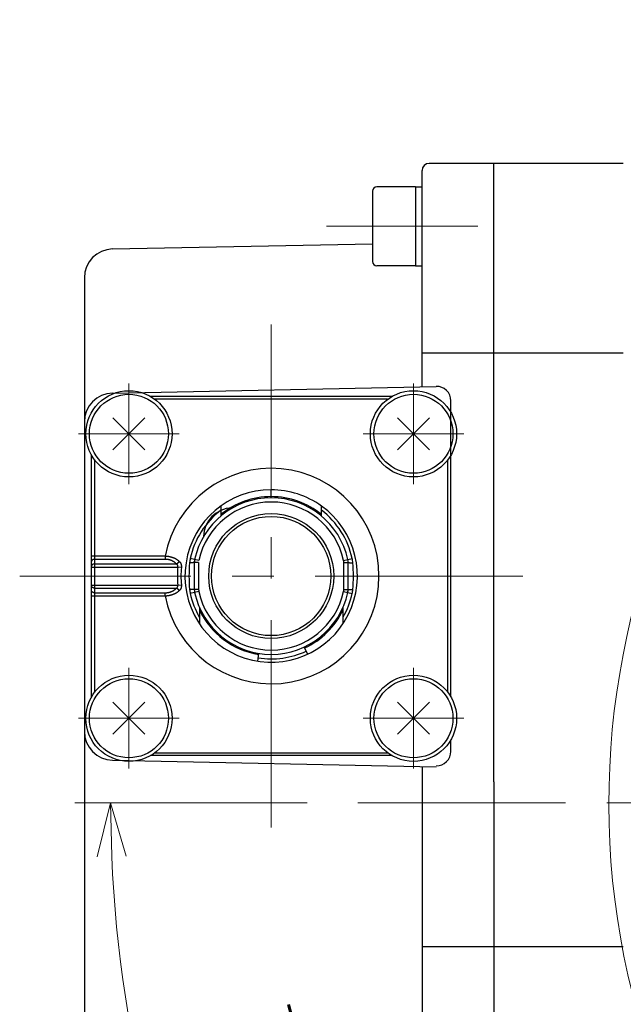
# Model space of a CAD drawing. Header units: millimetres. Extents: x 0 to 1076, y 0 to 742.
# Tile 14 of 127: x 406 to 448, y 211 to 280. Entities that reach past the tile are written whole.
import ezdxf

# ---------------------------------------------------------------- set-up
doc = ezdxf.new("R2010")
doc.units = ezdxf.units.MM
doc.header["$LTSCALE"] = 0.454724
doc.linetypes.add('CENTER', pattern=[50.8, 31.75, -6.35, 6.35, -6.35])
doc.layers.add('NoLayerName_001', color=7, linetype='Continuous')
doc.styles.get("Standard").update_dxf_attribs({"font": 'txt', "bigfont": 'extfont2'})
doc.dimstyles.get("Standard").update_dxf_attribs({"dimtxt": 2.5, "dimasz": 2.5, "dimexe": 1, "dimexo": 1, "dimtad": 1, "dimdec": 3, "dimzin": 0, "dimdsep": 46, "dimtxsty": 'Standard', "dimcen": 2.5, "dimadec": 3, "dimazin": 0, "dimtfac": 0.75, "dimtdec": 3, "dimtmove": 0, "dimatfit": 3, "dimfxl": 1, "dimarcsym": 0})

# ---------------------------------------------------------------- blocks, each defined once
blk = doc.blocks.new('_OPEN30')
at = {"color": 0, "linetype": 'ByBlock', "lineweight": -2}
for p, q in [((-1, 0.267949), (0, 0)), ((0, 0), (-1, -0.267949)), ((0, 0), (-1, 0))]:
    blk.add_line(p, q, dxfattribs=at)
blk = doc.blocks.new('*D117')
at = {"layer": 'Defpoints', "color": 0}
for p in [(428.376, 225.099), (428.476, 225.099), (413.558, 209.614), (454.179, 197.85), (454.266, 197.9)]:
    blk.add_point(p, dxfattribs=at)
at = {"layer": 'NoLayerName_001', "color": 0, "linetype": 'Continuous', "lineweight": 13}
for p, q in [((425.876, 225.099), (409.703, 225.099)), ((452.014, 196.6), (421.985, 179.262))]:
    blk.add_line(p, q, dxfattribs=at)
blk.add_arc((501.376, 225.099), 89.173, 182.40963, 207.59037, dxfattribs=at)
at = {"layer": 'NoLayerName_001', "color": 0, "lineweight": 13, "xscale": 3.75, "yscale": 3.75, "zscale": 3.75}
for p, rotation in [((412.203, 225.099), 91.20481582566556), ((424.15, 180.512), 298.7951841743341)]:
    blk.add_blockref('_OPEN30', p, dxfattribs=dict(at, rotation=rotation))
at = {"layer": 'NoLayerName_001', "color": 0, "lineweight": 13, "insert": (421.988, 203.827), "char_height": 8.75, "attachment_point": 5, "rotation": 285}
blk.add_mtext('\\W0.8000;30%%d', dxfattribs=at)
blk = doc.blocks.new('DIM_0003')
at = {"color": 3, "linetype": 'Continuous', "lineweight": 13}
blk.add_arc((54.498, 47.197), 54.498, 300, 210, dxfattribs=at)

msp = doc.modelspace()

# ---------------------------------------------------------------- linework, layer by layer
at = {"layer": 'NoLayerName_001', "color": 7, "linetype": 'Continuous', "lineweight": 25}
for p, q in [((447.876358, 269.598269), (434.376358, 269.598269)), ((438.876358, 226.548269), (438.876358, 269.598269)), ((433.876358, 254.056603), (433.876358, 269.098269)), ((433.426358, 267.966625), (430.726358, 267.966625)), ((433.426358, 267.966625), (433.876358, 267.966625)), ((433.426358, 267.966625), (433.426358, 262.466625)), ((430.426358, 267.666625), (430.426358, 262.766625)), ((412.337358, 263.636516), (430.426358, 263.989315)), ((433.426358, 262.466625), (430.726358, 262.466625)), ((433.426358, 262.466625), (433.876358, 262.466625)), ((410.376358, 261.636896), (410.376358, 188.557037)), ((433.876358, 256.403227), (447.876358, 256.403227)), ((412.3347, 253.607818), (434.855529, 254.077002)), ((435.876358, 236.136148), (435.876358, 253.077219)), ((412.365191, 251.884631), (414.587526, 249.662296)), ((414.587526, 251.884631), (412.365191, 249.662296)), ((434.387526, 251.884631), (432.165191, 249.662296)), ((432.165191, 251.884631), (434.387526, 249.662296)), ((412.365191, 229.862296), (414.587526, 232.084631)), ((414.587526, 229.862296), (412.365191, 232.084631)), ((434.387526, 229.862296), (432.165191, 232.084631)), ((432.165191, 229.862296), (434.387526, 232.084631)), ((435.876358, 228.669708), (435.876358, 229.4768)), ((412.3347, 228.057471), (434.853829, 227.588322)), ((433.876358, 227.621186), (433.876358, 181.098269)), ((438.876358, 226.548269), (438.876358, 180.598264)), ((433.876358, 215.098283), (447.876358, 215.098283))]:
    msp.add_line(p, q, dxfattribs=at)
at = {"layer": 'NoLayerName_001', "color": 4, "linetype": 'CENTER', "lineweight": 13}
for p, q in [((427.219878, 265.216625), (437.74665, 265.216625)), ((423.376358, 223.373463), (423.376358, 258.373463)), ((413.476358, 247.273463), (413.476358, 254.273463)), ((433.276358, 247.273463), (433.276358, 254.273463)), ((409.976358, 250.773463), (416.976358, 250.773463)), ((436.776358, 250.773463), (429.776358, 250.773463)), ((440.876358, 240.873463), (405.876358, 240.873463)), ((413.476358, 234.473463), (413.476358, 227.473463)), ((433.276358, 234.473463), (433.276358, 227.473463)), ((409.976358, 230.973463), (416.976358, 230.973463)), ((436.776358, 230.973463), (429.776358, 230.973463)), ((536.246124, 225.098774), (428.376358, 225.098774))]:
    msp.add_line(p, q, dxfattribs=at)
at = {"layer": 'NoLayerName_001', "color": 60, "linetype": 'Continuous', "lineweight": 25}
for p, q in [((431.779695, 253.373463), (414.973021, 253.373463)), ((431.476358, 253.173463), (415.276358, 253.173463)), ((410.876358, 232.470126), (410.876358, 249.276801)), ((411.076358, 248.973463), (411.076358, 232.773463)), ((435.676358, 232.773463), (435.676358, 248.973463)), ((435.876358, 232.470126), (435.876358, 249.276801)), ((423.376358, 246.398486), (423.376358, 246.873463)), ((419.876358, 245.746861), (419.876358, 245.051081)), ((426.876358, 245.05108), (426.876358, 245.746861)), ((416.003341, 242.247728), (410.876358, 242.247728)), ((416.00334, 242.035596), (411.076358, 242.035596)), ((416.00334, 242.247728), (416.00334, 242.035596)), ((418.342089, 241.95911), (417.741607, 242.088605)), ((418.04883, 242.022352), (418.026358, 241.811547)), ((428.410628, 241.95911), (429.01111, 242.088605)), ((410.876358, 241.499199), (416.881318, 241.499199)), ((411.076358, 241.711331), (416.779684, 241.711331)), ((417.123656, 241.475833), (416.881109, 241.499199)), ((418.326358, 241.811547), (418.026358, 241.811547)), ((418.026358, 241.811547), (418.026358, 239.93538)), ((418.326358, 241.811547), (418.326358, 239.93538)), ((428.426358, 239.93538), (428.426358, 241.811547)), ((428.426358, 241.811547), (428.726358, 241.811547)), ((428.726358, 239.93538), (428.726358, 241.811547)), ((410.876358, 240.247728), (416.881306, 240.247728)), ((411.076358, 240.035596), (416.779687, 240.035596)), ((416.881109, 240.247728), (417.123656, 240.271094)), ((418.326358, 239.93538), (418.026358, 239.93538)), ((428.426358, 239.93538), (428.726358, 239.93538)), ((428.703886, 239.724575), (428.726358, 239.93538)), ((410.876358, 239.499199), (416.003341, 239.499199)), ((411.076358, 239.711331), (416.00334, 239.711331)), ((416.00334, 239.499199), (416.00334, 239.711331)), ((418.342089, 239.787817), (417.741607, 239.658322)), ((428.410628, 239.787817), (429.01111, 239.658322)), ((418.376358, 238.704945), (418.376358, 237.556839)), ((428.376358, 237.556839), (428.376358, 238.704939)), ((425.679628, 235.934086), (425.912068, 235.435617)), ((422.437752, 234.947333), (422.52379, 235.490562)), ((431.779695, 228.373463), (414.973021, 228.373463)), ((415.276358, 228.573463), (431.476358, 228.573463))]:
    msp.add_line(p, q, dxfattribs=at)
at = {"layer": 'NoLayerName_001', "color": 7, "linetype": 'Continuous', "lineweight": 25}
for centre, radius in [((413.476358, 250.773463), 3), ((433.276358, 250.773463), 3), ((413.476358, 250.773463), 2.75), ((433.276358, 250.773463), 2.75), ((413.476358, 230.973463), 3), ((413.476358, 230.973463), 2.75), ((433.276358, 230.973463), 3), ((433.276358, 230.973463), 2.75)]:
    msp.add_circle(centre, radius, dxfattribs=at)
at = {"layer": 'NoLayerName_001', "color": 60, "linetype": 'Continuous', "lineweight": 25}
for radius in [4.349989, 4.15]:
    msp.add_circle((423.376358, 240.873463), radius, dxfattribs=at)
at = {"layer": 'NoLayerName_001', "color": 7, "linetype": 'Continuous', "lineweight": 25}
for centre, radius, start, end in [((434.376358, 269.098269), 0.5, 90, 180), ((430.726358, 267.666625), 0.3, 90, 180), ((412.376358, 261.636896), 2, 91.11732922, 180), ((430.726358, 262.766625), 0.3, 180, 270), ((412.376358, 251.608252), 2, 91.19348942, 180), ((434.876358, 253.077219), 1, 0, 91.19348942), ((420.676358, 243.614501), 2, 91.19348942, 180), ((412.376358, 230.057037), 2, 180, 268.80651058), ((434.876358, 228.669708), 1, 268.80651058, 0)]:
    msp.add_arc(centre, radius, start, end, dxfattribs=at)
at = {"layer": 'NoLayerName_001', "color": 60, "linetype": 'Continuous', "lineweight": 25}
for centre, radius, start, end in [((423.376358, 240.873463), 7.5, 190.55826003, 169.44174004), ((423.376358, 240.873463), 6, 90, 54.31458479), ((423.376314, 240.873325), 6.000141, 54.31509067, 89.99957462), ((423.376358, 240.873463), 5.45, 12.16954334, 167.83045666), ((423.37642, 240.873322), 5.525167, 90.00063724, 129.30709343), ((423.3763, 240.873323), 5.525166, 50.69294994, 89.99939959), ((423.376358, 240.873463), 5.764284, 127.39711644, 167.83045666), ((423.376358, 240.873463), 5.149998, 12.16954334, 167.83045666), ((423.376358, 240.873463), 5.764284, 12.16954334, 52.60175191), ((420.097549, 241.580329), 2.410147, 167.82547283, 174.77170305), ((419.026358, 241.811547), 1, 167.83052827, 179.999907), ((427.726358, 241.811547), 0.7, 0, 12.16954334), ((427.726358, 241.811547), 1, 0, 12.16954334), ((426.655168, 241.580329), 2.410147, 5.22829695, 12.17452718), ((423.376358, 240.873463), 6.525321, 174.49707508, 185.50291522), ((423.376358, 240.873463), 6.281651, 174.4972507, 185.5027493), ((427.851, 240.869967), 10.19607, 174.76677492, 179.98035441), ((418.90172, 240.869968), 10.196068, 0.01964488, 5.2332258), ((427.851031, 240.876961), 10.196102, 180.01965367, 185.23321701), ((418.901685, 240.876961), 10.196103, 354.76678324, 359.98034609), ((420.097549, 240.166598), 2.410147, 185.22829695, 192.17452718), ((419.026358, 239.93538), 1, 180.00009302, 192.16947172), ((419.026358, 239.93538), 0.7, 180, 192.16954334), ((427.726358, 239.93538), 0.7, 347.83045666, 0), ((427.726358, 239.93538), 1, 347.83045666, 0), ((426.655168, 240.166598), 2.410147, 347.82547283, 354.77170305), ((423.376358, 240.873463), 5.764285, 192.16954334, 209.79824221), ((423.376358, 240.873463), 5.45, 192.16954334, 347.83045666), ((423.376358, 240.873463), 5.149999, 192.16954334, 347.83045666), ((423.376358, 240.873463), 5.764285, 330.19547174, 347.83045666), ((423.376387, 240.873491), 5.525053, 205.18022917, 260.99975495), ((423.376231, 240.87359), 5.525194, 295.00063943, 334.81915209), ((423.376358, 240.873463), 5.764285, 260.99952074, 295.00001383)]:
    msp.add_arc(centre, radius, start, end, dxfattribs=at)
at = {"layer": 'NoLayerName_001', "color": 8, "linetype": 'Continuous', "lineweight": 25}
msp.add_open_spline([(423.379999, 246.323461), (423.379826, 246.323837), (423.379394, 246.324558), (423.379265, 246.325819), (423.379065, 246.32705), (423.378928, 246.328301), (423.378801, 246.329544), (423.378687, 246.33079), (423.378582, 246.332041), (423.378486, 246.333294), (423.378398, 246.334548), (423.378314, 246.335802), (423.378234, 246.337055), (423.378159, 246.338307), (423.378088, 246.339559), (423.37802, 246.340811), (423.377955, 246.342063), (423.377872, 246.343733), (423.377774, 246.34582), (423.377664, 246.348327), (423.377562, 246.350833), (423.377466, 246.353341), (423.377375, 246.355848), (423.377275, 246.358774), (423.377168, 246.362117), (423.377057, 246.365879), (423.376954, 246.36964), (423.376846, 246.37382), (423.376738, 246.378418), (423.376629, 246.383435), (423.376522, 246.38887), (423.376432, 246.393886), (423.376379, 246.397231), (423.376358, 246.398485)], degree=3, knots=[0, 0, 0, 0, 0.00124124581, 0.00247420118, 0.00374605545, 0.00499580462, 0.00624350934, 0.00749560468, 0.00875085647, 0.0100079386, 0.01126548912, 0.01252222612, 0.01377784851, 0.01503258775, 0.0162866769, 0.01754034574, 0.01879382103, 0.02004732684, 0.02255505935, 0.02506367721, 0.02757284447, 0.03008221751, 0.03259145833, 0.03510044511, 0.03886360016, 0.04262658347, 0.04638962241, 0.05015279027, 0.05517046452, 0.06018815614, 0.06520578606, 0.07147777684, 0.07524097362, 0.07524097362, 0.07524097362, 0.07524097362], dxfattribs=at)
at = {"layer": 'NoLayerName_001', "color": 60, "linetype": 'Continuous', "lineweight": 25}
for points, knots in [([(411.076358, 242.035596), (411.073796, 242.035561), (411.068668, 242.035542), (411.060979, 242.035208), (411.053295, 242.034689), (411.045623, 242.03395), (411.037971, 242.033), (411.030345, 242.031835), (411.022754, 242.030453), (411.015204, 242.028854), (411.007703, 242.027036), (411.000258, 242.024997), (410.992877, 242.022738), (410.985571, 242.020251), (410.97835, 242.017531), (410.971225, 242.014573), (410.964209, 242.011369), (410.957312, 242.007915), (410.950546, 242.004205), (410.943921, 242.000233), (410.93745, 241.995992), (410.931147, 241.99148), (410.925033, 241.986696), (410.919137, 241.981641), (410.913489, 241.976317), (410.90812, 241.970728), (410.903061, 241.964876), (410.898343, 241.958764), (410.893996, 241.952395), (410.890054, 241.945773), (410.886548, 241.938911), (410.883505, 241.931829), (410.880958, 241.924551), (410.878932, 241.917105), (410.877477, 241.909529), (410.876517, 241.901873), (410.87646, 241.896736), (410.876358, 241.894174)], [0, 0, 0, 0, 0.0076869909, 0.015382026, 0.0230835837, 0.03079027, 0.038500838, 0.0462142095, 0.0539294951, 0.0616460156, 0.0693633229, 0.0770812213, 0.0847994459, 0.0925165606, 0.1002314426, 0.1079438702, 0.1156545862, 0.1233653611, 0.1310790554, 0.1387996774, 0.1465324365, 0.1542830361, 0.1620472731, 0.1698141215, 0.177574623, 0.185322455, 0.1930542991, 0.2007702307, 0.2084741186, 0.2161738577, 0.2238746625, 0.2315756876, 0.2392788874, 0.2469893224, 0.2547029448, 0.2624087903, 0.2700988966, 0.2700988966, 0.2700988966, 0.2700988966]), ([(416.982317, 241.891288), (416.973254, 241.898816), (416.955271, 241.914058), (416.927399, 241.935834), (416.899019, 241.956963), (416.870065, 241.97732), (416.840593, 241.996932), (416.810629, 242.015785), (416.780203, 242.033875), (416.749342, 242.0512), (416.718073, 242.067764), (416.686417, 242.083571), (416.654399, 242.098627), (416.62204, 242.112936), (416.589365, 242.126503), (416.556395, 242.139334), (416.523151, 242.151433), (416.489653, 242.162804), (416.455918, 242.173452), (416.421962, 242.183378), (416.387802, 242.192588), (416.353454, 242.201086), (416.318937, 242.208875), (416.284267, 242.21596), (416.24946, 242.222343), (416.214532, 242.228031), (416.179501, 242.233029), (416.144381, 242.23734), (416.10919, 242.240976), (416.073943, 242.243916), (416.038661, 242.246267), (416.015109, 242.247187), (416.00334, 242.247728)], [0, 0, 0, 0, 0.035345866, 0.070709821, 0.10608939, 0.141480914, 0.176879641, 0.212279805, 0.247674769, 0.283061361, 0.318442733, 0.353821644, 0.389199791, 0.424577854, 0.459955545, 0.495331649, 0.530704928, 0.566076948, 0.601449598, 0.636824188, 0.672201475, 0.707581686, 0.74296455, 0.778349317, 0.813734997, 0.849120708, 0.884505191, 0.91988675, 0.955263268, 0.990632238, 1.025990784, 1.06133568, 1.06133568, 1.06133568, 1.06133568]), ([(416.779684, 241.711331), (416.773067, 241.718304), (416.759976, 241.732395), (416.739449, 241.752685), (416.718401, 241.77245), (416.696754, 241.791576), (416.674554, 241.810064), (416.65181, 241.827882), (416.628543, 241.845008), (416.604771, 241.861421), (416.580521, 241.877116), (416.555819, 241.892086), (416.530688, 241.906323), (416.505154, 241.919823), (416.479241, 241.932578), (416.452974, 241.944582), (416.426377, 241.955829), (416.399473, 241.966321), (416.372287, 241.976059), (416.34484, 241.985046), (416.317156, 241.993284), (416.289258, 242.000775), (416.261168, 242.007522), (416.232908, 242.013527), (416.204502, 242.018793), (416.17597, 242.023329), (416.147335, 242.027144), (416.118617, 242.030244), (416.089839, 242.032648), (416.06102, 242.034334), (416.032183, 242.035418), (416.012951, 242.035481), (416.00334, 242.035596)], [0, 0, 0, 0, 0.0288367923, 0.0576940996, 0.0865664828, 0.1154488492, 0.1443365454, 0.1732254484, 0.2021120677, 0.2309949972, 0.2598758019, 0.2887557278, 0.3176353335, 0.3465145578, 0.3753927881, 0.4042689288, 0.4331421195, 0.4620143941, 0.4908880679, 0.5197646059, 0.5486446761, 0.5775282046, 0.6064144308, 0.6353019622, 0.6641894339, 0.6930765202, 0.7219622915, 0.7508449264, 0.7797217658, 0.8085893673, 0.8374435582, 0.8662794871, 0.8662794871, 0.8662794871, 0.8662794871]), ([(411.076358, 241.711331), (411.073796, 241.711297), (411.068668, 241.711278), (411.060979, 241.710944), (411.053295, 241.710425), (411.045623, 241.709686), (411.037971, 241.708736), (411.030345, 241.707571), (411.022754, 241.706189), (411.015204, 241.70459), (411.007703, 241.702772), (411.000258, 241.700733), (410.992877, 241.698474), (410.985571, 241.695987), (410.97835, 241.693267), (410.971225, 241.690309), (410.964209, 241.687105), (410.957312, 241.683651), (410.950546, 241.679941), (410.943921, 241.675968), (410.93745, 241.671728), (410.931147, 241.667216), (410.925033, 241.662432), (410.919137, 241.657377), (410.913489, 241.652053), (410.90812, 241.646464), (410.903061, 241.640612), (410.898343, 241.6345), (410.893996, 241.628131), (410.890054, 241.621509), (410.886548, 241.614647), (410.883505, 241.607565), (410.880958, 241.600287), (410.878932, 241.592841), (410.877477, 241.585265), (410.876517, 241.577609), (410.87646, 241.572471), (410.876358, 241.56991)], [0, 0, 0, 0, 0.0076869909, 0.015382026, 0.0230835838, 0.03079027, 0.038500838, 0.0462142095, 0.0539294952, 0.0616460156, 0.0693633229, 0.0770812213, 0.0847994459, 0.0925165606, 0.1002314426, 0.1079438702, 0.1156545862, 0.1233653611, 0.1310790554, 0.1387996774, 0.1465324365, 0.1542830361, 0.1620472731, 0.1698141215, 0.177574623, 0.185322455, 0.1930542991, 0.2007702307, 0.2084741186, 0.2161738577, 0.2238746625, 0.2315756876, 0.2392788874, 0.2469893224, 0.2547029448, 0.2624087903, 0.2700988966, 0.2700988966, 0.2700988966, 0.2700988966]), ([(416.779821, 241.711332), (416.783931, 241.713309), (416.792201, 241.717166), (416.804322, 241.723541), (416.81627, 241.730252), (416.828007, 241.737348), (416.839538, 241.744797), (416.850853, 241.75259), (416.861948, 241.760711), (416.872817, 241.769146), (416.883454, 241.77788), (416.893854, 241.786899), (416.904011, 241.796188), (416.913913, 241.805743), (416.923546, 241.81556), (416.932899, 241.825633), (416.941958, 241.835957), (416.95071, 241.846529), (416.959147, 241.857341), (416.96724, 241.868398), (416.975034, 241.879658), (416.979882, 241.88739), (416.982348, 241.891226)], [0, 0, 0, 0, 0.0136819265, 0.0273723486, 0.0410735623, 0.054786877, 0.0685126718, 0.0822504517, 0.0959989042, 0.1097559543, 0.1235188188, 0.137284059, 0.1510479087, 0.1648073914, 0.1785601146, 0.192304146, 0.2060380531, 0.2197609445, 0.2334725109, 0.2471730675, 0.2608635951, 0.2745457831, 0.2745457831, 0.2745457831, 0.2745457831]), ([(416.881106, 241.499151), (416.88159, 241.501921), (416.882626, 241.507454), (416.883776, 241.515825), (416.884669, 241.524234), (416.885251, 241.532676), (416.885519, 241.541137), (416.885458, 241.549605), (416.885056, 241.558067), (416.884298, 241.56651), (416.883174, 241.574916), (416.881679, 241.583268), (416.879809, 241.591544), (416.877559, 241.59972), (416.874925, 241.607775), (416.871903, 241.615686), (416.868488, 241.623431), (416.864675, 241.630986), (416.86047, 241.638332), (416.855898, 241.645461), (416.850978, 241.65236), (416.845732, 241.659019), (416.840181, 241.665428), (416.834346, 241.671576), (416.828245, 241.677452), (416.821899, 241.683052), (416.815331, 241.688381), (416.808563, 241.69345), (416.801617, 241.69827), (416.794509, 241.702841), (416.787279, 241.707207), (416.782342, 241.709908), (416.779889, 241.711284)], [0, 0, 0, 0, 0.0084357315, 0.0168839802, 0.0253402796, 0.0338013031, 0.0422649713, 0.0507305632, 0.0591988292, 0.0676721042, 0.0761523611, 0.0846357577, 0.0931179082, 0.1015956, 0.1100669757, 0.11853172, 0.126991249, 0.1354488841, 0.1439089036, 0.1523738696, 0.1608444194, 0.1693194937, 0.1777965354, 0.1862716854, 0.1947399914, 0.2031992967, 0.2116541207, 0.2201076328, 0.2285606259, 0.2370117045, 0.2454574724, 0.2538927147, 0.2538927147, 0.2538927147, 0.2538927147]), ([(416.982317, 241.891288), (416.986103, 241.887919), (416.993774, 241.88128), (417.004729, 241.870701), (417.015333, 241.859758), (417.025502, 241.848398), (417.035224, 241.836651), (417.044469, 241.824526), (417.053209, 241.812038), (417.061425, 241.799202), (417.069123, 241.786049), (417.076303, 241.772605), (417.08297, 241.758898), (417.089127, 241.744954), (417.094777, 241.7308), (417.099923, 241.716462), (417.104571, 241.701961), (417.108734, 241.687317), (417.112428, 241.672548), (417.115667, 241.65767), (417.118466, 241.642699), (417.120839, 241.627651), (417.122802, 241.612544), (417.124368, 241.597392), (417.125552, 241.582208), (417.126358, 241.567002), (417.126795, 241.551785), (417.12687, 241.536564), (417.126594, 241.521349), (417.125961, 241.50615), (417.12503, 241.490972), (417.124087, 241.48088), (417.123656, 241.475833)], [0, 0, 0, 0, 0.0152044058, 0.0304291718, 0.0456669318, 0.0609113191, 0.0761571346, 0.0914005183, 0.1066391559, 0.1218741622, 0.1371092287, 0.1523464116, 0.1675859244, 0.1828262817, 0.1980644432, 0.2132959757, 0.2285190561, 0.2437387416, 0.2589593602, 0.2741834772, 0.2894119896, 0.3046442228, 0.3198780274, 0.3351099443, 0.350338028, 0.3655630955, 0.3807855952, 0.3960053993, 0.4112218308, 0.4264336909, 0.4416392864, 0.4568364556, 0.4568364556, 0.4568364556, 0.4568364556]), ([(418.026358, 241.811547), (418.025048, 241.811001), (418.022454, 241.809617), (418.018058, 241.809192), (418.013714, 241.808578), (418.00934, 241.808145), (418.004965, 241.807738), (418.000582, 241.80738), (417.996197, 241.807052), (417.991812, 241.806753), (417.987427, 241.806474), (417.98304, 241.806212), (417.978651, 241.805964), (417.974261, 241.805731), (417.969871, 241.805509), (417.965481, 241.805297), (417.96109, 241.805095), (417.955235, 241.804837), (417.947916, 241.804535), (417.939132, 241.804198), (417.930346, 241.803885), (417.92156, 241.803592), (417.912774, 241.803318), (417.902522, 241.803018), (417.890805, 241.802701), (417.877623, 241.802375), (417.86444, 241.802075), (417.849792, 241.801768), (417.833678, 241.801464), (417.816099, 241.801169), (417.797054, 241.800885), (417.776544, 241.80062), (417.754568, 241.80038), (417.732592, 241.800182), (417.713546, 241.800042), (417.701825, 241.799977), (417.69743, 241.799952)], [0, 0, 0, 0, 0.0042598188, 0.0086905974, 0.0130769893, 0.0174641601, 0.0218622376, 0.0262617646, 0.0306579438, 0.03505227, 0.0394465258, 0.0438416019, 0.0482372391, 0.0526330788, 0.0570287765, 0.061424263, 0.0658196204, 0.0702149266, 0.0790056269, 0.0877964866, 0.0965873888, 0.1053782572, 0.1141691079, 0.122959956, 0.1361462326, 0.1493325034, 0.1625187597, 0.1757050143, 0.1932866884, 0.2108683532, 0.2284500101, 0.2504270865, 0.2724041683, 0.2943812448, 0.3163583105, 0.3295445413, 0.3295445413, 0.3295445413, 0.3295445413]), ([(428.726356, 241.811547), (428.727667, 241.811001), (428.730261, 241.809617), (428.734657, 241.809192), (428.739001, 241.808578), (428.743375, 241.808145), (428.74775, 241.807738), (428.752133, 241.80738), (428.756518, 241.807052), (428.760903, 241.806753), (428.765288, 241.806474), (428.769675, 241.806212), (428.774064, 241.805964), (428.778454, 241.805731), (428.782844, 241.805509), (428.787234, 241.805297), (428.791625, 241.805095), (428.79748, 241.804837), (428.804799, 241.804535), (428.813584, 241.804198), (428.822369, 241.803885), (428.831155, 241.803592), (428.839942, 241.803318), (428.850193, 241.803018), (428.86191, 241.802701), (428.875093, 241.802375), (428.888276, 241.802075), (428.902924, 241.801768), (428.919038, 241.801464), (428.936617, 241.801169), (428.955662, 241.800885), (428.976172, 241.80062), (428.998148, 241.80038), (429.020124, 241.800182), (429.039171, 241.800042), (429.050892, 241.799977), (429.055287, 241.799952)], [0, 0, 0, 0, 0.0042598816, 0.0086906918, 0.0130771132, 0.0174643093, 0.0218624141, 0.0262619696, 0.0306581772, 0.0350525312, 0.0394468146, 0.0438419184, 0.0482375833, 0.0526334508, 0.0570291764, 0.0614246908, 0.065820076, 0.0702154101, 0.079006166, 0.0877970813, 0.0965880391, 0.1053789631, 0.1141698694, 0.1229607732, 0.1361471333, 0.1493334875, 0.1625198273, 0.1757061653, 0.1932879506, 0.2108697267, 0.2284514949, 0.2504287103, 0.2724059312, 0.2943831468, 0.3163603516, 0.3295466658, 0.3295466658, 0.3295466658, 0.3295466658]), ([(411.076358, 240.035596), (411.073796, 240.03563), (411.068668, 240.035649), (411.060979, 240.035983), (411.053295, 240.036502), (411.045623, 240.037241), (411.037971, 240.038191), (411.030345, 240.039356), (411.022754, 240.040738), (411.015204, 240.042337), (411.007703, 240.044155), (411.000258, 240.046194), (410.992877, 240.048453), (410.985571, 240.05094), (410.97835, 240.05366), (410.971225, 240.056618), (410.964209, 240.059822), (410.957312, 240.063276), (410.950546, 240.066986), (410.943921, 240.070959), (410.93745, 240.075199), (410.931147, 240.079711), (410.925033, 240.084495), (410.919137, 240.08955), (410.913489, 240.094874), (410.90812, 240.100463), (410.903061, 240.106315), (410.898343, 240.112427), (410.893996, 240.118796), (410.890054, 240.125418), (410.886548, 240.13228), (410.883505, 240.139362), (410.880958, 240.14664), (410.878932, 240.154086), (410.877477, 240.161662), (410.876517, 240.169318), (410.87646, 240.174456), (410.876358, 240.177017)], [0, 0, 0, 0, 0.0076869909, 0.015382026, 0.0230835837, 0.03079027, 0.038500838, 0.0462142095, 0.0539294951, 0.0616460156, 0.0693633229, 0.0770812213, 0.0847994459, 0.0925165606, 0.1002314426, 0.1079438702, 0.1156545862, 0.1233653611, 0.1310790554, 0.1387996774, 0.1465324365, 0.1542830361, 0.1620472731, 0.1698141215, 0.177574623, 0.185322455, 0.1930542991, 0.2007702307, 0.2084741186, 0.2161738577, 0.2238746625, 0.2315756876, 0.2392788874, 0.2469893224, 0.2547029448, 0.2624087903, 0.2700988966, 0.2700988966, 0.2700988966, 0.2700988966]), ([(416.00334, 239.711331), (416.012951, 239.711446), (416.032183, 239.71151), (416.06102, 239.712594), (416.089839, 239.71428), (416.118618, 239.716683), (416.147335, 239.719783), (416.175971, 239.723598), (416.204502, 239.728133), (416.232909, 239.733399), (416.261169, 239.739404), (416.289259, 239.746151), (416.317157, 239.753643), (416.344841, 239.761881), (416.372288, 239.770868), (416.399474, 239.780606), (416.426378, 239.791098), (416.452975, 239.802346), (416.479242, 239.81435), (416.505155, 239.827105), (416.530689, 239.840605), (416.55582, 239.854842), (416.580523, 239.869812), (416.604772, 239.885506), (416.628544, 239.90192), (416.651812, 239.919046), (416.674555, 239.936864), (416.696756, 239.955351), (416.718403, 239.974477), (416.739451, 239.994242), (416.759978, 240.014532), (416.77307, 240.028623), (416.779687, 240.035596)], [0, 0, 0, 0, 0.028836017, 0.0576903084, 0.086558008, 0.1154349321, 0.1443176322, 0.1732034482, 0.2020905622, 0.2309780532, 0.2598656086, 0.2887518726, 0.3176354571, 0.3465156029, 0.3753922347, 0.4042660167, 0.4331384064, 0.4620117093, 0.4908879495, 0.519766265, 0.5486455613, 0.5775252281, 0.6064052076, 0.6352860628, 0.6641690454, 0.6930557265, 0.7219446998, 0.7508324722, 0.7797149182, 0.808587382, 0.8374447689, 0.8662816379, 0.8662816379, 0.8662816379, 0.8662816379]), ([(416.779824, 240.035598), (416.782278, 240.036974), (416.787218, 240.039675), (416.794452, 240.044042), (416.801563, 240.048615), (416.808513, 240.053436), (416.815285, 240.058506), (416.821857, 240.063837), (416.828208, 240.069437), (416.834314, 240.075315), (416.840155, 240.081463), (416.845711, 240.087873), (416.850963, 240.094533), (416.855888, 240.101433), (416.860464, 240.108563), (416.864673, 240.115911), (416.868489, 240.123469), (416.871905, 240.131217), (416.874928, 240.139132), (416.877562, 240.147191), (416.879811, 240.155371), (416.881681, 240.163651), (416.883176, 240.172007), (416.8843, 240.180419), (416.885058, 240.188866), (416.885462, 240.197332), (416.885525, 240.205804), (416.885258, 240.21427), (416.884676, 240.222716), (416.883781, 240.231129), (416.882629, 240.239503), (416.881589, 240.245038), (416.881104, 240.247809)], [0, 0, 0, 0, 0.0084390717, 0.0168885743, 0.0253433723, 0.0338001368, 0.0422575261, 0.0507163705, 0.0591798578, 0.0676524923, 0.0761320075, 0.0846133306, 0.0930925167, 0.10156696, 0.110035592, 0.1184990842, 0.12696008, 0.1354229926, 0.1438912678, 0.1523663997, 0.1608481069, 0.1693345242, 0.1778223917, 0.1863072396, 0.1947851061, 0.2032578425, 0.2117277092, 0.2201954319, 0.2286603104, 0.2371203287, 0.2455722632, 0.2540117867, 0.2540117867, 0.2540117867, 0.2540117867]), ([(416.982441, 239.855729), (416.979972, 239.859565), (416.975121, 239.867296), (416.967322, 239.878556), (416.959224, 239.889612), (416.950783, 239.900422), (416.942026, 239.910993), (416.932962, 239.921316), (416.923605, 239.931388), (416.913968, 239.941203), (416.904062, 239.950757), (416.8939, 239.960044), (416.883496, 239.969061), (416.872855, 239.977793), (416.861982, 239.986227), (416.850884, 239.994346), (416.839565, 240.002138), (416.828031, 240.009586), (416.81629, 240.01668), (416.80434, 240.023389), (416.792215, 240.029763), (416.783943, 240.033619), (416.779832, 240.035596)], [0, 0, 0, 0, 0.0136842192, 0.0273767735, 0.0410793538, 0.0547929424, 0.068517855, 0.0822537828, 0.095999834, 0.1097545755, 0.1235160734, 0.1372819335, 0.1510491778, 0.1648140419, 0.1785730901, 0.1923235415, 0.2060633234, 0.2197911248, 0.2335064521, 0.247209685, 0.260902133, 0.2745860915, 0.2745860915, 0.2745860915, 0.2745860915]), ([(417.123656, 240.271094), (417.124087, 240.266047), (417.125029, 240.255955), (417.125959, 240.240777), (417.126591, 240.225578), (417.126867, 240.210363), (417.126791, 240.195142), (417.126354, 240.179925), (417.125547, 240.16472), (417.124363, 240.149536), (417.122795, 240.134385), (417.120832, 240.119278), (417.118458, 240.104231), (417.115659, 240.08926), (417.112419, 240.074382), (417.108725, 240.059613), (417.104563, 240.04497), (417.099916, 240.030468), (417.094773, 240.016128), (417.089126, 240.001972), (417.082973, 239.988026), (417.076309, 239.974318), (417.069131, 239.960873), (417.061436, 239.947719), (417.053221, 239.934883), (417.04448, 239.922396), (417.035233, 239.910274), (417.025508, 239.89853), (417.015336, 239.887173), (417.00473, 239.876231), (416.993775, 239.865654), (416.986106, 239.859012), (416.98232, 239.855642)], [0, 0, 0, 0, 0.0151970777, 0.0304026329, 0.0456144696, 0.0608308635, 0.0760505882, 0.0912729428, 0.1064977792, 0.1217255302, 0.1369570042, 0.1521903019, 0.167422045, 0.1826501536, 0.1978740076, 0.2130945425, 0.2283143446, 0.2435377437, 0.2587697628, 0.2740084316, 0.2892491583, 0.304488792, 0.3197257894, 0.3349603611, 0.3501946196, 0.3654323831, 0.3806749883, 0.3959202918, 0.4111644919, 0.4264023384, 0.4416273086, 0.4568317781, 0.4568317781, 0.4568317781, 0.4568317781]), ([(418.02636, 239.93538), (418.02505, 239.935926), (418.022456, 239.93731), (418.01806, 239.937735), (418.013716, 239.938349), (418.009342, 239.938782), (418.004967, 239.939189), (418.000583, 239.939547), (417.996199, 239.939875), (417.991814, 239.940174), (417.987429, 239.940453), (417.983041, 239.940715), (417.978653, 239.940962), (417.974263, 239.941196), (417.969873, 239.941418), (417.965483, 239.94163), (417.961092, 239.941832), (417.955237, 239.94209), (417.947918, 239.942392), (417.939133, 239.942729), (417.930348, 239.943042), (417.921562, 239.943335), (417.912775, 239.943609), (417.902523, 239.943909), (417.890806, 239.944226), (417.877624, 239.944552), (417.864441, 239.944852), (417.849793, 239.945159), (417.833679, 239.945463), (417.8161, 239.945758), (417.797055, 239.946042), (417.776545, 239.946307), (417.754569, 239.946547), (417.732592, 239.946745), (417.713546, 239.946885), (417.701825, 239.94695), (417.69743, 239.946975)], [0, 0, 0, 0, 0.0042598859, 0.0086906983, 0.0130771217, 0.0174643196, 0.0218624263, 0.0262619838, 0.0306581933, 0.0350525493, 0.0394468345, 0.0438419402, 0.0482376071, 0.0526334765, 0.057029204, 0.0614247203, 0.0658201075, 0.0702154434, 0.0790062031, 0.0877971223, 0.0965880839, 0.1053790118, 0.114169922, 0.1229608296, 0.1361471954, 0.1493335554, 0.162519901, 0.1757062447, 0.1932880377, 0.2108698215, 0.2284515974, 0.2504288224, 0.2724060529, 0.2943832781, 0.3163604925, 0.3295468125, 0.3295468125, 0.3295468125, 0.3295468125]), ([(428.726358, 239.93538), (428.727669, 239.935926), (428.730263, 239.93731), (428.734658, 239.937735), (428.739003, 239.938349), (428.743377, 239.938782), (428.747751, 239.939189), (428.752135, 239.939547), (428.756519, 239.939875), (428.760904, 239.940174), (428.76529, 239.940453), (428.769677, 239.940715), (428.774066, 239.940962), (428.778455, 239.941196), (428.782845, 239.941418), (428.787236, 239.94163), (428.791626, 239.941832), (428.797481, 239.94209), (428.804801, 239.942392), (428.813585, 239.942729), (428.82237, 239.943042), (428.831156, 239.943335), (428.839943, 239.943609), (428.850194, 239.943909), (428.861911, 239.944226), (428.875094, 239.944552), (428.888276, 239.944852), (428.902925, 239.945159), (428.919038, 239.945463), (428.936618, 239.945758), (428.955662, 239.946042), (428.976172, 239.946307), (428.998148, 239.946547), (429.020124, 239.946745), (429.039171, 239.946885), (429.050892, 239.94695), (429.055287, 239.946975)], [0, 0, 0, 0, 0.0042598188, 0.0086905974, 0.0130769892, 0.0174641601, 0.0218622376, 0.0262617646, 0.0306579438, 0.03505227, 0.0394465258, 0.0438416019, 0.0482372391, 0.0526330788, 0.0570287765, 0.061424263, 0.0658196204, 0.0702149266, 0.0790056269, 0.0877964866, 0.0965873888, 0.1053782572, 0.1141691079, 0.122959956, 0.1361462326, 0.1493325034, 0.1625187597, 0.1757050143, 0.1932866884, 0.2108683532, 0.2284500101, 0.2504270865, 0.2724041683, 0.2943812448, 0.3163583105, 0.3295445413, 0.3295445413, 0.3295445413, 0.3295445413]), ([(411.076358, 239.711331), (411.073796, 239.711366), (411.068668, 239.711385), (411.060979, 239.711719), (411.053295, 239.712238), (411.045623, 239.712977), (411.037971, 239.713927), (411.030345, 239.715092), (411.022754, 239.716474), (411.015204, 239.718073), (411.007703, 239.719891), (411.000258, 239.72193), (410.992877, 239.724189), (410.985571, 239.726676), (410.97835, 239.729396), (410.971225, 239.732354), (410.964209, 239.735558), (410.957312, 239.739011), (410.950546, 239.742722), (410.943921, 239.746694), (410.93745, 239.750935), (410.931147, 239.755447), (410.925033, 239.760231), (410.919137, 239.765286), (410.913489, 239.77061), (410.90812, 239.776199), (410.903061, 239.782051), (410.898343, 239.788163), (410.893996, 239.794532), (410.890054, 239.801154), (410.886548, 239.808016), (410.883505, 239.815098), (410.880958, 239.822376), (410.878932, 239.829822), (410.877477, 239.837398), (410.876517, 239.845054), (410.87646, 239.850191), (410.876358, 239.852753)], [0, 0, 0, 0, 0.0076869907, 0.0153820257, 0.0230835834, 0.0307902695, 0.0385008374, 0.0462142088, 0.0539294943, 0.0616460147, 0.0693633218, 0.0770812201, 0.0847994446, 0.0925165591, 0.1002314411, 0.1079438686, 0.1156545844, 0.1233653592, 0.1310790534, 0.1387996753, 0.1465324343, 0.1542830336, 0.1620472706, 0.1698141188, 0.1775746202, 0.185322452, 0.1930542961, 0.2007702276, 0.2084741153, 0.2161738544, 0.223874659, 0.231575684, 0.2392788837, 0.2469893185, 0.2547029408, 0.2624087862, 0.2700988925, 0.2700988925, 0.2700988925, 0.2700988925]), ([(416.00334, 239.499199), (416.015109, 239.49974), (416.038661, 239.500661), (416.073944, 239.503013), (416.109191, 239.505952), (416.144382, 239.509588), (416.179502, 239.513898), (416.214533, 239.518895), (416.249461, 239.524583), (416.284268, 239.530966), (416.318939, 239.53805), (416.353456, 239.545839), (416.387803, 239.554337), (416.421963, 239.563548), (416.45592, 239.573475), (416.489655, 239.584123), (416.523153, 239.595495), (416.556397, 239.607594), (416.589367, 239.620425), (416.622043, 239.633992), (416.654401, 239.648301), (416.68642, 239.663357), (416.718076, 239.679164), (416.749345, 239.695728), (416.780206, 239.713053), (416.810632, 239.731143), (416.840596, 239.749996), (416.870068, 239.769609), (416.899022, 239.789967), (416.927401, 239.811095), (416.955274, 239.832872), (416.973256, 239.848114), (416.98232, 239.855642)], [0, 0, 0, 0, 0.03534507, 0.070703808, 0.106072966, 0.141449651, 0.176831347, 0.212215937, 0.247601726, 0.282987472, 0.318372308, 0.35375526, 0.389135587, 0.42451302, 0.459887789, 0.495260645, 0.530632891, 0.566006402, 0.60138273, 0.636760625, 0.672138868, 0.707517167, 0.742896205, 0.778277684, 0.813664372, 0.849059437, 0.884459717, 0.919858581, 0.955250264, 0.990630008, 1.025994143, 1.061340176, 1.061340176, 1.061340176, 1.061340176])]:
    msp.add_open_spline(points, degree=3, knots=knots, dxfattribs=at)

# ---------------------------------------------------------------- block references
at = {"layer": 'NoLayerName_001', "color": 3, "linetype": 'Continuous', "lineweight": 13}
msp.add_blockref('DIM_0003', (446.878113, 177.901901), dxfattribs=at)

# ---------------------------------------------------------------- dimensions: what is measured, and where the dimension line sits
dim = msp.add_angular_dim_2l(base=(413.557718, 209.613979), line1=((454.179485, 197.849647), (454.266088, 197.899647)), line2=((428.376358, 225.098774), (428.476358, 225.098774)), text='\\W0.8000;<>', dimstyle='Standard', override={"dimtxt": 8.75, "dimasz": 3.75, "dimexe": 2.5, "dimexo": 2.5, "dimgap": 2.5, "dimblk": 'OPEN30', "dimclrd": 0, "dimclre": 0, "dimclrt": 0, "dimazin": 2, "dimtp": 0, "dimtm": 0, "dimlwd": 13, "dimlwe": 13}, dxfattribs=at)
dim.commit()
dim.dimension.update_dxf_attribs({"geometry": '*D117', "text_midpoint": (415.241484, 202.019004), "dimtype": 162})

doc.saveas('drawing.dxf')
